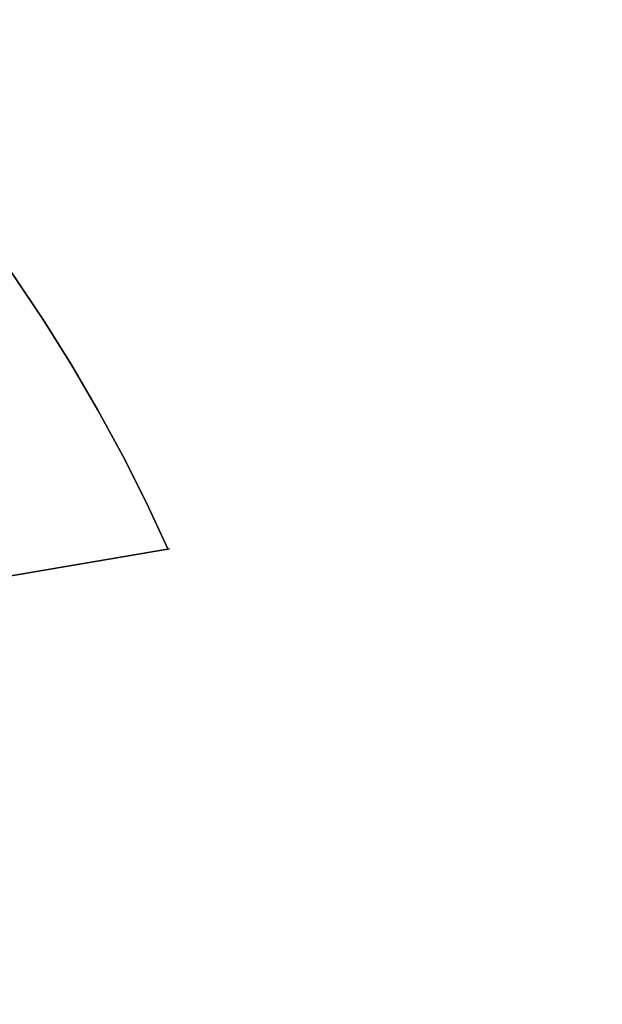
# Model space of a CAD drawing. Header units: millimetres. Extents: x -1030 to 192, y -442 to 180.
# Tile 103 of 256: x -1016.76 to -1014.96, y 152.97 to 156.02. Entities that reach past the tile are written whole.
import ezdxf

# ---------------------------------------------------------------- set-up
doc = ezdxf.new("R2010")
doc.units = ezdxf.units.MM
doc.header["$MEASUREMENT"] = 0
doc.layers.add('OVIDIO 120x60x72h', color=7, linetype='Continuous')

msp = doc.modelspace()

# ---------------------------------------------------------------- linework, layer by layer
at = {"layer": 'OVIDIO 120x60x72h', "extrusion": (0.881185, 0.265561, 0.391139)}
for points in [[(442.9632, 1058.8039), (396.6429, 998.6857)], [(396.6429, 998.6857), (442.9632, 1058.8039)]]:
    msp.add_lwpolyline(points, dxfattribs=at)
at = {"layer": 'OVIDIO 120x60x72h', "extrusion": (0.881208, 0.265507, 0.391124)}
for points in [[(396.5612, 1000.1177), (442.1809, 1059.3378)], [(442.1809, 1059.3378), (396.5612, 1000.1177)]]:
    msp.add_lwpolyline(points, dxfattribs=at)
at = {"layer": 'OVIDIO 120x60x72h', "extrusion": (-6.90177e-06, -1.1773e-06, 1)}
for points in [[(-1017.9003, 154.1072), (-1016.2998, 154.3802)], [(-1016.2998, 154.3802), (-1017.9003, 154.1072)]]:
    msp.add_lwpolyline(points, dxfattribs=at)
at = {"layer": 'OVIDIO 120x60x72h', "extrusion": (0.881269, 0.265358, 0.391088)}
for points in [[(440.8463, 1058.5771), (439.11, 1056.3218)], [(439.11, 1056.3218), (440.8463, 1058.5771)]]:
    msp.add_lwpolyline(points, dxfattribs=at)
at = {"layer": 'OVIDIO 120x60x72h', "extrusion": (0.881275, 0.265352, 0.39108)}
msp.add_lwpolyline([(439.0134, 1056.387), (440.9392, 1058.8883)], dxfattribs=at)
at = {"layer": 'OVIDIO 120x60x72h', "extrusion": (0.881271, 0.26535, 0.391089)}
for points in [[(438.9226, 1056.4616), (441.0379, 1059.2091)], [(441.0379, 1059.2091), (438.9226, 1056.4616)]]:
    msp.add_lwpolyline(points, dxfattribs=at)
at = {"layer": 'OVIDIO 120x60x72h', "extrusion": (-0.276068, -0.12261, 0.953286)}
msp.add_lwpolyline([(-552.8899, -597.4577), (-552.8899, -598.9577)], dxfattribs=at)
at = {"layer": 'OVIDIO 120x60x72h', "extrusion": (0.108979, -0.202852, 0.973126)}
for points in [[(-824.1299, 613.0002), (-824.1299, 773.6561)], [(-824.1299, 773.6561), (-824.1299, 613.0002)], [(-823.8344, 773.6561), (-823.8344, 613.0002)], [(-823.539, 773.6561), (-823.539, 613.0002)], [(-823.539, 613.0002), (-823.539, 773.6561)]]:
    msp.add_lwpolyline(points, dxfattribs=at)
at = {"layer": 'OVIDIO 120x60x72h'}
for points in [[(-1016.305, 154.3794, 755.5783), (-1016.3721, 154.524, 755.5783), (-1016.4441, 154.6672, 755.5782), (-1016.5211, 154.8089, 755.5781), (-1016.6029, 154.949, 755.5783), (-1016.6895, 155.0875, 755.5787), (-1016.7812, 155.2245, 755.5791), (-1016.8782, 155.3603, 755.5791), (-1016.9807, 155.4949, 755.5783), (-1017.089, 155.6284, 755.5766), (-1017.2028, 155.7604, 755.5746), (-1017.3217, 155.89, 755.5728), (-1017.4454, 156.0166, 755.5721)], [(-1017.4454, 156.0166, 755.5721), (-1017.3217, 155.89, 755.5728), (-1017.2028, 155.7604, 755.5746), (-1017.089, 155.6284, 755.5766), (-1016.9807, 155.4949, 755.5783), (-1016.8782, 155.3603, 755.5791), (-1016.7812, 155.2245, 755.5791), (-1016.6895, 155.0875, 755.5787), (-1016.6029, 154.949, 755.5783), (-1016.5211, 154.8089, 755.5781), (-1016.4441, 154.6672, 755.5782), (-1016.3721, 154.524, 755.5783), (-1016.305, 154.3794, 755.5783)]]:
    msp.add_polyline3d(points, dxfattribs=at)

doc.saveas('drawing.dxf')
